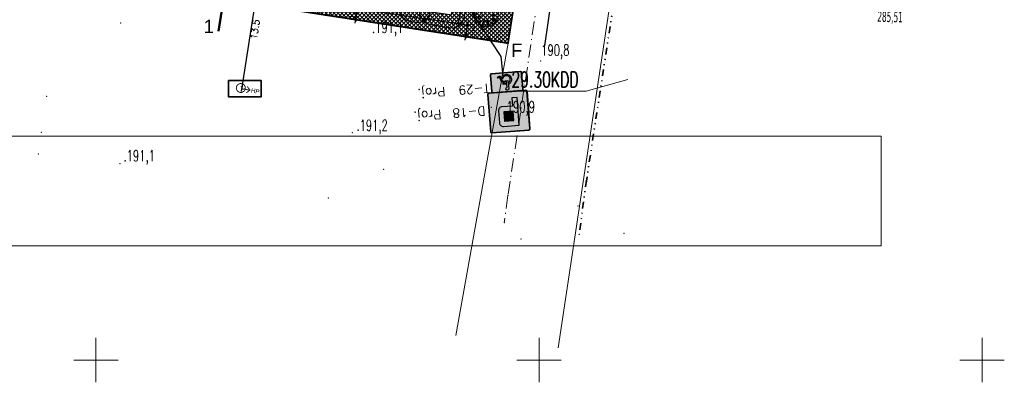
# Model space of a CAD drawing. Header units: metres. Extents: x 5509548 to 5517943, y 5680530 to 5684871.
# Tile 20 of 124: x 5516041 to 5516152, y 5683248 to 5683288. Entities that reach past the tile are written whole.
import ezdxf
from ezdxf import colors
from ezdxf.entities.mleader import LeaderData, LeaderLine
from ezdxf.enums import TextEntityAlignment as Align
from ezdxf.math import Vec2, Vec3

# ---------------------------------------------------------------- set-up
doc = ezdxf.new("R2010")
doc.units = ezdxf.units.M
for name, pattern in [('CENTER', [2, 1.25, -0.25, 0.25, -0.25]), ('L_0_02', [0]), ('L_0_07', [2.25, 0.75, -0.5, 0, -0.5, 0, -0.5]), ('L_0_0A', [2.5, 1.5, -0.5, 0, -0.5])]:
    doc.linetypes.add(name, pattern=pattern)
doc.layers.get('0').update_dxf_attribs({"linetype": 'CONTINUOUS', "lineweight": 18})
doc.layers.get('Defpoints').update_dxf_attribs({"linetype": 'CONTINUOUS'})
for name, color, linetype in [('!rzedne_projektowane_NOWE', 202, 'CONTINUOUS'), ('A-Bilans', 184, 'CONTINUOUS'), ('A-Drogi zjazd', 170, 'CONTINUOUS'), ('A-Granica', 94, 'CENTER'), ('A-Nasadzenia', 7, 'CONTINUOUS'), ('A-Nawierzchnie', 41, 'CONTINUOUS'), ('A-Plac-Zabaw', 81, 'CONTINUOUS'), ('A-Zieleń-Wysoka', 60, 'CONTINUOUS'), ('org', 1, 'CONTINUOUS')]:
    doc.layers.add(name, color=color, linetype=linetype)
for name, color, linetype, lineweight, true_color in [('a-ppoż', 1, 'CONTINUOUS', 35, 0xff0000), ('pzp', 7, 'L_0_07', 35, 0xd200d2), ('wysokosci', 7, 'CONTINUOUS', 25, 0x24e924)]:
    doc.layers.add(name, color=color, linetype=linetype, lineweight=lineweight, true_color=true_color)
for name, color, linetype, lineweight in [('A-Rekraacja', 71, 'CONTINUOUS', 35), ('D-WYMIARY', 7, 'CONTINUOUS', 15), ('EGB_DzialkaEwidencyjna', 7, 'L_0_02', 18), ('linia_zabudowy', 7, 'L_0_0A', 18), ('RR_woda', 160, 'CONTINUOUS', 40), ('siatka', 7, 'CONTINUOUS', 25)]:
    doc.layers.add(name, color=color, linetype=linetype, lineweight=lineweight)
doc.styles.add('GEO-INFO', font='arial.ttf')
doc.styles.get("Standard").update_dxf_attribs({"font": 'simplex.shx'})
doc.styles.add('verdena2', font='verdana.ttf', dxfattribs={"width": 0.5, "height": 0.75})
doc.linetypes.add('FENCELINE2', pattern='A,0.25,-0.1,[132,ltypeshp.shx,S=0.1,R=0,X=-0.1,Y=0],-0.1,1', length=1.45)
doc.dimstyles.get("Standard").update_dxf_attribs({"dimtxt": 0.18, "dimasz": 0.18, "dimexe": 0.18, "dimexo": 0.0625, "dimgap": 0.09, "dimtad": 0, "dimtih": 1, "dimtoh": 1, "dimdec": 4, "dimzin": 0, "dimdsep": 46, "dimtxsty": 'Standard', "dimcen": 0.09, "dimadec": 0, "dimazin": 0, "dimtfac": 1, "dimtdec": 4, "dimtofl": 0, "dimtmove": 0, "dimatfit": 3, "dimfxl": 1, "dimtolj": 1, "dimtzin": 0, "dimarcsym": 0})
picture_1 = doc.add_image_def('image1.tif', size_in_pixel=(3990, 388))

# ---------------------------------------------------------------- blocks, each defined once
blk = doc.blocks.new('L_0_02_2')
at = {"color": 0}
blk.add_point((0, 0), dxfattribs=at)
blk = doc.blocks.new('L_0_02_1')
at = {"color": 0}
blk.add_point((0, 0), dxfattribs=at)
blk = doc.blocks.new('_ARCHTICK')
at = {"color": 0, "linetype": 'ByBlock', "lineweight": -2}
blk.add_line((0, 0), (-1, 0), dxfattribs=at)
blk.add_solid([(0.4, 0.31), (0.31, 0.4), (-0.31, -0.4), (-0.4, -0.31)], dxfattribs=at)
blk = doc.blocks.new('*D439')
at = {"layer": 'D-WYMIARY', "color": 14, "lineweight": -2}
for p, q in [((5516079.53, 5683290.02), (5516079.22, 5683288.01)), ((5516080.44, 5683289.47), (5516079.09, 5683289.68)), ((5516080.25, 5683288.25), (5516078.9, 5683288.46))]:
    blk.add_line(p, q, dxfattribs=at)
at = {"layer": 'Defpoints', "color": 0}
for p in [(5516080.8, 5683289.42), (5516079.28, 5683288.4), (5516080.61, 5683288.2)]:
    blk.add_point(p, dxfattribs=at)
at = {"layer": 'D-WYMIARY', "color": 14, "lineweight": -2, "xscale": 0.5, "yscale": 0.5, "zscale": 0.5}
for p, rotation in [((5516079.28, 5683288.4), 261.2253403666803), ((5516079.47, 5683289.62), 81.22534036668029)]:
    blk.add_blockref('_ARCHTICK', p, dxfattribs=dict(at, rotation=rotation))
at = {"layer": 'D-WYMIARY', "color": 50, "linetype": 'ByBlock', "insert": (5516078.97, 5683289.19), "char_height": 0.75, "attachment_point": 5, "rotation": 81.2253}
blk.add_mtext('\\A1;1.2', dxfattribs=at)
blk = doc.blocks.new('*D440')
at = {"layer": 'D-WYMIARY', "color": 14, "lineweight": -2}
for p, q in [((5516091.23, 5683287.88), (5516092.27, 5683287.72)), ((5516091.96, 5683288.18), (5516091.63, 5683286.09)), ((5516091.03, 5683286.59), (5516092.07, 5683286.43))]:
    blk.add_line(p, q, dxfattribs=at)
at = {"layer": 'Defpoints', "color": 0}
for p in [(5516090.88, 5683287.94), (5516090.68, 5683286.65), (5516091.69, 5683286.49)]:
    blk.add_point(p, dxfattribs=at)
at = {"layer": 'D-WYMIARY', "color": 14, "lineweight": -2, "xscale": 0.5, "yscale": 0.5, "zscale": 0.5}
for p, rotation in [((5516091.89, 5683287.78), 81.22534032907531), ((5516091.69, 5683286.49), 261.2253403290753)]:
    blk.add_blockref('_ARCHTICK', p, dxfattribs=dict(at, rotation=rotation))
at = {"layer": 'D-WYMIARY', "color": 50, "linetype": 'ByBlock', "insert": (5516092.24, 5683287.22), "char_height": 0.75, "attachment_point": 5, "rotation": 81.2253}
blk.add_mtext('\\A1;1.3', dxfattribs=at)
blk = doc.blocks.new('Drzewo-2')
at = {"layer": 'A-Zieleń-Wysoka', "linetype": 'Continuous', "lineweight": 13}
for p, q in [((-0.98, 1.09, 20.48), (-0.86, 1.19, 20.48)), ((-0.86, 1.19, 20.48), (-0.73, 1.27, 20.48)), ((-0.73, 1.27, 20.48), (-0.63, 1.2, 20.48)), ((-0.63, 1.2, 20.48), (-0.57, 1.1, 20.48)), ((-0.55, 1.33, 20.48), (-0.5, 1.33, 20.48)), ((-0.54, 1.23, 20.48), (-0.55, 1.33, 20.48)), ((-0.4, 1.08, 20.48), (-0.54, 1.23, 20.48)), ((-0.5, 1.33, 20.48), (-0.47, 1.26, 20.48)), ((-0.47, 1.26, 20.48), (-0.31, 1.14, 20.48)), ((-0.39, 1.42, 20.48), (-0.28, 1.44, 20.48)), ((-0.33, 1.24, 20.48), (-0.39, 1.42, 20.48)), ((-0.39, 1.26, 20.48), (-0.33, 1.24, 20.48)), ((-0.31, 1.14, 20.48), (-0.39, 1.26, 20.48)), ((-0.28, 1.44, 20.48), (-0.16, 1.46, 20.48)), ((-0.16, 1.46, 20.48), (-0.04, 1.47, 20.48)), ((-0.04, 1.47, 20.48), (0.08, 1.46, 20.48)), ((0.11, 1.42, 20.48), (0.04, 1.28, 20.48)), ((0.04, 1.28, 20.48), (0.09, 1.33, 20.48)), ((0.15, 1.27, 20.48), (0.06, 1.1, 20.48)), ((0.08, 1.46, 20.48), (0.11, 1.42, 20.48)), ((0.09, 1.33, 20.48), (0.15, 1.27, 20.48)), ((0.14, 1.1, 20.48), (0.31, 1.43, 20.48)), ((0.31, 1.43, 20.48), (0.45, 1.39, 20.48)), ((0.45, 1.39, 20.48), (0.58, 1.34, 20.48)), ((0.58, 1.34, 20.48), (0.7, 1.27, 20.48)), ((0.7, 1.27, 20.48), (0.65, 1.05, 20.48)), ((0.68, 0.79, 20.48), (0.91, 1.13, 20.48)), ((0.91, 1.13, 20.48), (0.99, 1.05, 20.48)), ((-1.44, -0.1, 20.48), (-1.44, 0.04, 20.48)), ((-1.44, 0.04, 20.48), (-1.32, 0.04, 20.48)), ((-1.43, 0.22, 20.48), (-1.41, 0.33, 20.48)), ((-1.28, 0.17, 20.48), (-1.43, 0.22, 20.48)), ((-1.41, 0.33, 20.48), (-1.39, 0.44, 20.48)), ((-1.39, 0.44, 20.48), (-1.35, 0.55, 20.48)), ((-1.35, 0.55, 20.48), (-1.06, 0.4, 20.48)), ((-1.34, 0.12, 20.48), (-1.28, 0.17, 20.48)), ((-1.05, 0.08, 20.48), (-1.34, 0.12, 20.48)), ((-1.32, 0.04, 20.48), (-1.27, -0.01, 20.48)), ((-1.27, -0.01, 20.48), (-1.19, 0.08, 20.48)), ((-1.26, 0.75, 20.48), (-1.2, 0.84, 20.48)), ((-1.09, 0.57, 20.48), (-1.26, 0.75, 20.48)), ((-1.2, 0.84, 20.48), (-1.14, 0.93, 20.48)), ((-1.19, 0.08, 20.48), (-1.05, 0.08, 20.48)), ((-1.06, 0.4, 20.48), (-1.15, 0.37, 20.48)), ((-1.15, 0.37, 20.48), (-0.78, 0.29, 20.48)), ((-1.14, 0.93, 20.48), (-1.07, 1.01, 20.48)), ((-0.84, 0.52, 20.48), (-1.09, 0.57, 20.48)), ((-1.07, 1.01, 20.48), (-0.86, 0.97, 20.48)), ((-0.86, 0.97, 20.48), (-0.98, 1.09, 20.48)), ((-0.81, 0.43, 20.48), (-0.84, 0.52, 20.48)), ((-0.72, 0.42, 20.48), (-0.81, 0.43, 20.48)), ((-0.78, 0.29, 20.48), (-0.68, 0.33, 20.48)), ((-0.38, 0.22, 20.48), (-0.72, 0.42, 20.48)), ((-0.68, 0.33, 20.48), (-0.38, 0.22, 20.48)), ((-0.57, 1.1, 20.48), (-0.36, 0.92, 20.48)), ((-0.36, 0.92, 20.48), (-0.4, 1.08, 20.48)), ((0.06, 1.1, 20.48), (0.07, 0.74, 20.48)), ((0.07, 0.74, 20.48), (0.15, 0.82, 20.48)), ((0.15, 0.82, 20.48), (0.14, 1.1, 20.48)), ((0.32, 0.41, 20.48), (0.51, 0.58, 20.48)), ((0.41, 0.58, 20.48), (0.32, 0.41, 20.48)), ((0.55, 0.85, 20.48), (0.41, 0.58, 20.48)), ((0.51, 0.58, 20.48), (0.7, 0.94, 20.48)), ((0.65, 1.05, 20.48), (0.55, 0.85, 20.48)), ((0.7, 0.94, 20.48), (0.68, 0.79, 20.48)), ((1.03, 0.55, 20.48), (0.85, 0.36, 20.48)), ((0.85, 0.36, 20.48), (0.99, 0.44, 20.48)), ((0.96, 0.38, 20.48), (1.2, 0.45, 20.48)), ((0.99, 0.44, 20.48), (0.96, 0.38, 20.48)), ((0.99, 1.05, 20.48), (1.07, 0.96, 20.48)), ((1.11, 0.54, 20.48), (1.03, 0.55, 20.48)), ((1.07, 0.96, 20.48), (1.15, 0.86, 20.48)), ((1.27, 0.66, 20.48), (1.11, 0.54, 20.48)), ((1.41, 0.04, 20.48), (1.11, -0.05, 20.48)), ((1.15, 0.86, 20.48), (1.21, 0.76, 20.48)), ((1.19, 0.39, 20.48), (1.33, 0.49, 20.48)), ((1.2, 0.45, 20.48), (1.19, 0.39, 20.48)), ((1.21, 0.76, 20.48), (1.27, 0.66, 20.48)), ((1.33, 0.49, 20.48), (1.37, 0.38, 20.48)), ((1.37, 0.38, 20.48), (1.39, 0.27, 20.48)), ((1.39, 0.27, 20.48), (1.4, 0.16, 20.48)), ((1.4, 0.16, 20.48), (1.41, 0.04, 20.48)), ((-1.42, -0.23, 20.48), (-1.44, -0.1, 20.48)), ((-1.39, -0.37, 20.48), (-1.42, -0.23, 20.48)), ((-1.01, -0.3, 20.48), (-1.39, -0.37, 20.48)), ((-1.29, -0.61, 20.48), (-0.77, -0.35, 20.48)), ((-1.24, -0.7, 20.48), (-1.29, -0.61, 20.48)), ((-1.17, -0.8, 20.48), (-1.24, -0.7, 20.48)), ((-1.1, -0.88, 20.48), (-1.17, -0.8, 20.48)), ((-1.03, -0.97, 20.48), (-1.1, -0.88, 20.48)), ((-0.77, -0.26, 20.48), (-1.07, -0.36, 20.48)), ((-1.07, -0.36, 20.48), (-1.01, -0.3, 20.48)), ((-0.86, -0.91, 20.48), (-1.03, -0.97, 20.48)), ((-0.62, -0.71, 20.48), (-0.95, -0.87, 20.48)), ((-0.95, -0.87, 20.48), (-0.86, -0.91, 20.48)), ((-0.9, -1.08, 20.48), (-0.72, -0.86, 20.48)), ((-0.81, -1.15, 20.48), (-0.9, -1.08, 20.48)), ((-0.85, -0.47, 20.48), (-0.53, -0.28, 20.48)), ((-0.77, -0.35, 20.48), (-0.85, -0.47, 20.48)), ((-0.81, -0.85, 20.48), (-0.62, -0.71, 20.48)), ((-0.72, -0.86, 20.48), (-0.81, -0.85, 20.48)), ((-0.56, -0.17, 20.48), (-0.8, -0.19, 20.48)), ((-0.8, -0.19, 20.48), (-0.77, -0.26, 20.48)), ((-0.24, -0.13, 20.48), (-0.56, -0.17, 20.48)), ((-0.53, -0.28, 20.48), (-0.47, -0.34, 20.48)), ((-0.34, -1.05, 20.48), (-0.49, -1.31, 20.48)), ((-0.47, -0.24, 20.48), (-0.24, -0.13, 20.48)), ((-0.47, -0.34, 20.48), (-0.47, -0.24, 20.48)), ((-0.28, -0.79, 20.48), (-0.43, -1.05, 20.48)), ((-0.43, -1.05, 20.48), (-0.34, -1.05, 20.48)), ((-0.36, -1.35, 20.48), (-0.26, -1.09, 20.48)), ((-0.31, -1.1, 20.48), (-0.19, -0.77, 20.48)), ((-0.26, -1.09, 20.48), (-0.31, -1.1, 20.48)), ((-0.15, -0.58, 20.48), (-0.28, -0.79, 20.48)), ((-0.19, -0.77, 20.48), (-0.15, -0.58, 20.48)), ((0.06, -0.36, 20.48), (0.13, -0.78, 20.48)), ((0.2, -0.78, 20.48), (0.06, -0.36, 20.48)), ((0.13, -0.78, 20.48), (0.09, -1.12, 20.48)), ((0.09, -1.12, 20.48), (0.14, -1.04, 20.48)), ((0.14, -1.04, 20.48), (0.19, -1.37, 20.48)), ((0.35, -1.04, 20.48), (0.2, -0.78, 20.48)), ((0.25, -1.23, 20.48), (0.35, -1.04, 20.48)), ((0.9, 0, 20.48), (0.51, -0.09, 20.48)), ((0.51, -0.09, 20.48), (0.67, -0.13, 20.48)), ((0.62, -0.84, 20.48), (0.71, -1.07, 20.48)), ((0.82, -1.11, 20.48), (0.62, -0.84, 20.48)), ((0.66, -1, 20.48), (0.7, -1.19, 20.48)), ((0.71, -1.07, 20.48), (0.66, -1, 20.48)), ((0.67, -0.13, 20.48), (0.99, -0.13, 20.48)), ((0.67, -0.45, 20.48), (0.87, -0.72, 20.48)), ((0.81, -0.5, 20.48), (0.67, -0.45, 20.48)), ((1.01, -0.61, 20.48), (0.81, -0.5, 20.48)), ((0.87, -0.72, 20.48), (0.82, -0.62, 20.48)), ((0.82, -0.62, 20.48), (1.11, -0.83, 20.48)), ((0.93, -1.03, 20.48), (0.82, -1.11, 20.48)), ((1.11, -0.05, 20.48), (0.9, 0, 20.48)), ((0.91, -0.59, 20.48), (1.01, -0.61, 20.48)), ((1.16, -0.76, 20.48), (0.91, -0.59, 20.48)), ((1.03, -0.93, 20.48), (0.93, -1.03, 20.48)), ((0.99, -0.13, 20.48), (1.12, -0.18, 20.48)), ((1.11, -0.83, 20.48), (1.03, -0.93, 20.48)), ((1.12, -0.18, 20.48), (1.4, -0.14, 20.48)), ((1.23, -0.65, 20.48), (1.16, -0.76, 20.48)), ((1.29, -0.53, 20.48), (1.23, -0.65, 20.48)), ((1.34, -0.4, 20.48), (1.29, -0.53, 20.48)), ((1.37, -0.27, 20.48), (1.34, -0.4, 20.48)), ((1.4, -0.14, 20.48), (1.37, -0.27, 20.48)), ((-0.71, -1.21, 20.48), (-0.81, -1.15, 20.48)), ((-0.6, -1.26, 20.48), (-0.71, -1.21, 20.48)), ((-0.49, -1.31, 20.48), (-0.6, -1.26, 20.48)), ((-0.22, -1.37, 20.48), (-0.36, -1.35, 20.48)), ((-0.09, -1.38, 20.48), (-0.22, -1.37, 20.48)), ((0.05, -1.38, 20.48), (-0.09, -1.38, 20.48)), ((0.19, -1.37, 20.48), (0.05, -1.38, 20.48)), ((0.35, -1.34, 20.48), (0.25, -1.23, 20.48)), ((0.47, -1.3, 20.48), (0.35, -1.34, 20.48)), ((0.59, -1.25, 20.48), (0.47, -1.3, 20.48)), ((0.7, -1.19, 20.48), (0.59, -1.25, 20.48))]:
    blk.add_line(p, q, dxfattribs=at)
blk = doc.blocks.new('*D449')
at = {"layer": 'D-WYMIARY', "color": 14, "lineweight": -2}
for p, q in [((5516066.43, 5683280.28), (5516068.62, 5683294.45)), ((5516068.78, 5683294.03), (5516068.94, 5683294)), ((5516066.7, 5683280.64), (5516066.86, 5683280.61))]:
    blk.add_line(p, q, dxfattribs=at)
at = {"layer": 'Defpoints', "color": 0}
for p in [(5516068.42, 5683294.08), (5516068.56, 5683294.06), (5516066.35, 5683280.69)]:
    blk.add_point(p, dxfattribs=at)
at = {"layer": 'D-WYMIARY', "color": 14, "lineweight": -2, "xscale": 0.5, "yscale": 0.5, "zscale": 0.5}
for p, rotation in [((5516068.56, 5683294.06), 81.18385189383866), ((5516066.49, 5683280.67), 261.1838518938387)]:
    blk.add_blockref('_ARCHTICK', p, dxfattribs=dict(at, rotation=rotation))
at = {"layer": 'D-WYMIARY', "color": 50, "linetype": 'ByBlock', "insert": (5516067.95, 5683287.3), "char_height": 0.75, "attachment_point": 5, "rotation": 81.1839}
blk.add_mtext('\\A1;13.5', dxfattribs=at)
blk = doc.blocks.new('T-29')
at = {"true_color": 0x000000}
h = blk.add_hatch(color=18, dxfattribs=at)
h.dxf.hatch_style = 1
h.paths.add_polyline_path([(-360, 402), (-360, 30, 0.414214), (-330, 0), (330, 0, 0.414214), (360, 30), (360, 402, 0.414214), (330, 432), (-330, 432, 0.414214)])
h.paths.add_polyline_path([(-350, 108), (-350, 30, 0.414214), (-330, 10), (330, 10, 0.414214), (350, 30), (350, 402, 0.414214), (330, 422), (-330, 422, 0.414214), (-350, 402), (-350, 270), (-350, 250), (-350, 181)], flags=16)
h.paths.add_polyline_path([(-17, 106), (93, 106, 0.379381), (131, 72, 0.379381), (170, 106), (189, 106), (266, 158), (266, 248), (189, 299), (-17, 299), (-94, 260), (-94, 145)], flags=0)
h.paths.add_polyline_path([(-4, 248), (-4, 112), (-1, 112), (-1, 244), (71, 244), (71, 112), (74, 112), (74, 248)], flags=0)
h.paths.add_polyline_path([(100, 196), (100, 248), (202, 248), (202, 196)], flags=0)
at = {"true_color": 0xffffff}
h = blk.add_hatch(color=7, dxfattribs=at)
h.dxf.hatch_style = 1
h.paths.add_polyline_path([(-350, 402), (-350, 30, 0.414214), (-330, 10), (330, 10, 0.414214), (350, 30), (350, 402, 0.414214), (330, 422), (-330, 422, 0.414214)])
h.paths.add_polyline_path([(-36, 364), (-28, 183), (88, 183), (138, 62), (193, 90), (185, 113), (152, 95), (104, 211), (-1, 211), (-1, 231), (80, 231), (78, 260), (-2, 260), (-7, 331, 1.202075), (-15, 394, 0.339014)], flags=16)
h.paths.add_polyline_path([(-114, 148, 0.1967), (-83, 71, 0.532888), (106, 106), (108, 109), (93, 142, -0.072381), (72, 105, -0.092609), (45, 81, -0.508024), (-84, 135, -0.240247), (-64, 215, -0.112757), (-47, 227), (-41, 230), (-43, 264, 0.203311), (-99, 215, 0.112737)], flags=16)
at = {"true_color": 0x000000}
h = blk.add_hatch(color=18, dxfattribs=at)
h.dxf.hatch_style = 1
h.paths.add_polyline_path([(-36, 364), (-28, 183), (88, 183), (138, 62), (193, 90), (185, 113), (152, 95), (104, 211), (-1, 211), (-1, 231), (80, 231), (78, 260), (-2, 260), (-7, 331, 1.202075), (-15, 394, 0.339014)])
h.paths.add_polyline_path([(-114, 148, 0.1967), (-83, 71, 0.532888), (106, 106), (108, 109), (93, 142, -0.072381), (72, 105, -0.092609), (45, 81, -0.508024), (-84, 135, -0.240247), (-64, 215, -0.112757), (-47, 227), (-41, 230), (-43, 264, 0.203311), (-99, 215, 0.112737)])
at = {"color": 18, "true_color": 0x000000}
blk.add_lwpolyline([(-330, 0), (330, 0, 0.414214), (360, 30), (360, 402, 0.414214), (330, 432), (-330, 432, 0.414214), (-360, 402), (-360, 30, 0.414214)], format="xyb", close=True, dxfattribs=at)
at = {"color": 7, "true_color": 0xffffff}
blk.add_lwpolyline([(-330, 10), (330, 10, 0.414214), (350, 30), (350, 402, 0.414214), (330, 422), (-330, 422, 0.414214), (-350, 402), (-350, 30, 0.414214), (-330, 10)], format="xyb", close=True, dxfattribs=at)
at = {"color": 18, "lineweight": 30, "true_color": 0x000000}
for points in [[(93, 142), (108, 109), (106, 106, -0.532888), (-83, 71, -0.1967), (-114, 148, -0.112737), (-99, 215, -0.203311), (-43, 264), (-41, 230), (-47, 227, 0.112757), (-64, 215, 0.240247), (-84, 135, 0.508024), (45, 81, 0.092609), (72, 105, 0.072381), (93, 142)], [(-7, 331), (-2, 260), (78, 260), (80, 231), (-1, 231), (-1, 211), (104, 211), (152, 95), (185, 113), (193, 90), (138, 62), (88, 183), (-28, 183), (-36, 364, -0.339014), (-15, 394, -1.202075), (-7, 331)]]:
    blk.add_lwpolyline(points, format="xyb", close=True, dxfattribs=at)
blk = doc.blocks.new('P_Opis_Pionowe')
at = {"flags": 1}
for tag, p in [('Wielkość', (0, -1.2)), ('Odblaskowość', (0, -2.4)), ('Dodatkowe', (0, -3.6))]:
    blk.add_attdef(tag, p, '', height=1, dxfattribs=at)
for tag, p in [('Symbol', (0, 0)), ('Stan', (5, 0))]:
    blk.add_attdef(tag, p, '', height=1)
blk = doc.blocks.new('D-18')
at = {"true_color": 0xffffff}
h = blk.add_hatch(color=7, dxfattribs=at)
h.dxf.hatch_style = 1
h.paths.add_polyline_path([(-450, 30, 0.414214), (-420, 0), (0, 0), (420, 0, 0.414214), (450, 30), (450, 870, 0.414214), (420, 900), (-420, 900, 0.414214), (-450, 870)])
h.paths.add_polyline_path([(-441, 30, 0.414214), (-420, 9), (420, 9, 0.414214), (441, 30), (441, 870, 0.414214), (420, 891), (-420, 891, 0.414214), (-441, 870)], flags=16)
h.paths.add_polyline_path([(-390, 240), (-390, 795), (-240, 795), (-240, 613), (90, 613), (90, 878), (293, 878), (293, 22), (90, 22), (90, 422), (-240, 422), (-240, 240)], flags=0)
h.paths.add_polyline_path([(-382, 248), (-382, 788), (-247, 788), (-247, 613), (-247, 248)], flags=0)
h = blk.add_hatch(color=5)
h.dxf.hatch_style = 1
h.paths.add_polyline_path([(-441, 30, 0.414214), (-420, 9), (420, 9, 0.414214), (441, 30), (441, 870, 0.414214), (420, 891), (-420, 891, 0.414214), (-441, 870)])
h.paths.add_polyline_path([(-209, 772), (-209, 148), (-93, 147), (-93, 330), (149, 330, 0.414214), (233, 414), (233, 688, 0.414244), (149, 772)], flags=16)
h.paths.add_polyline_path([(-93, 658), (-93, 446), (107, 445), (107, 445, 0.000162), (107, 445, 0.414214), (117, 456), (117, 647, 0.425229), (107, 658)], flags=0)
h = blk.add_hatch(color=7, dxfattribs=at)
h.dxf.hatch_style = 1
h.paths.add_polyline_path([(-209, 772), (-209, 148), (-93, 147), (-93, 330), (149, 330, 0.414214), (233, 414), (233, 688, 0.414244), (149, 772)])
h.paths.add_polyline_path([(-93, 658), (-93, 446), (107, 445), (107, 445, 0.000162), (107, 445, 0.414214), (117, 456), (117, 647, 0.425229), (107, 658)], flags=16)
h = blk.add_hatch(color=5)
h.dxf.hatch_style = 1
h.paths.add_polyline_path([(-93, 658), (-93, 446), (107, 445), (107, 445, 0.000162), (107, 445, 0.414214), (117, 456), (117, 647, 0.425229), (107, 658)])
at = {"color": 7, "true_color": 0xffffff}
for points in [[(-420, 0), (420, 0, 0.414214), (450, 30), (450, 870, 0.414214), (420, 900), (-420, 900, 0.414214), (-450, 870), (-450, 30, 0.414214)], [(-420, 9), (420, 9, 0.414214), (441, 30), (441, 870, 0.414214), (420, 891), (-420, 891, 0.414214), (-441, 870), (-441, 30, 0.414214), (-420, 9)], [(233, 414), (233, 688, 0.414244), (149, 772), (-209, 772), (-209, 148), (-93, 147), (-93, 330), (149, 330, 0.414214)], [(107, 445, 0.414404), (117, 456), (117, 647, 0.425229), (107, 658), (-93, 658), (-93, 446), (107, 445)]]:
    blk.add_lwpolyline(points, format="xyb", close=True, dxfattribs=at)

msp = doc.modelspace()

# ---------------------------------------------------------------- hatches: boundary and pattern name
at = {"layer": 'A-Nawierzchnie', "linetype": 'ByBlock', "true_color": 0xb7e0ab, "transparency": 33554687}
h = msp.add_hatch(dxfattribs=at)
h.set_pattern_fill('ANSI37', color=9, scale=0.1, style=0)
h.set_pattern_definition([(45, (615.27432, 129.31925), (-0.224506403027, 0.224506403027), []), (135, (615.27432, 129.31925), (-0.224506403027, -0.224506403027), [])])
h.paths.add_polyline_path([(5516099.664, 5683319.51), (5516093.181, 5683320.492, 0.0240083), (5516090.889, 5683320.728), (5516071.667, 5683321.776, -0.0248472), (5516069.296, 5683322.023), (5516062.303, 5683323.109, -0.3638267), (5516061.033, 5683324.559), (5516063.231, 5683324.231), (5516064.491, 5683332.647), (5516062.295, 5683332.975), (5516065.443, 5683353.379, 0.4142136), (5516062.934, 5683356.801), (5516050.09, 5683358.776, 0.4141947), (5516046.669, 5683356.267), (5516042.257, 5683327.599, 0.4142318), (5516044.766, 5683324.178), (5516053.344, 5683322.858, -0.020079), (5516053.58, 5683322.812), (5516052.669, 5683316.936), (5516054.151, 5683316.706), (5516053.921, 5683315.224), (5516046.954, 5683316.304), (5516046.534, 5683313.591), (5516044.962, 5683313.835), (5516043.962, 5683307.382), (5516045.533, 5683307.139), (5516044.093, 5683297.855), (5516044.241, 5683297.832), (5516044.011, 5683296.349), (5516069.872, 5683292.338), (5516070.102, 5683293.821), (5516070.25, 5683293.798), (5516071.69, 5683303.082), (5516073.261, 5683302.838), (5516074.262, 5683309.291), (5516072.691, 5683309.535), (5516073.112, 5683312.247), (5516066.145, 5683313.328), (5516066.375, 5683314.81), (5516068.141, 5683314.536), (5516068.713, 5683314.453), (5516069.444, 5683314.362), (5516070.422, 5683314.267), (5516071.256, 5683314.211), (5516075.586, 5683313.975), (5516074.85, 5683300.465), (5516082.257, 5683299.38), (5516080.797, 5683289.416), (5516090.875, 5683287.94), (5516092.61, 5683299.784), (5516076.426, 5683302.154), (5516076.853, 5683309.98), (5516087.949, 5683309.371), (5516088.305, 5683315.861), (5516090.617, 5683315.735, -0.0240083), (5516092.431, 5683315.549), (5516098.599, 5683314.614), (5516098.319, 5683313.307), (5516091.994, 5683314.283), (5516090.391, 5683303.903), (5516099.094, 5683302.561), (5516096.497, 5683285.747), (5516069.795, 5683289.868), (5516048.343, 5683290.099), (5516034.966, 5683291.964), (5516037.043, 5683305.716), (5516039.999, 5683324.309), (5516043.122, 5683343.076), (5516045.797, 5683360.442), (5516068.333, 5683356.976), (5516067.98, 5683322.477), (5516099.93, 5683320.736)])
at = {"layer": 'A-Nawierzchnie', "linetype": 'ByBlock', "true_color": 0x6f8466, "transparency": 33554687}
h = msp.add_hatch(dxfattribs=at)
h.set_pattern_fill('ANSI37', color=8, scale=0.1, style=0)
h.set_pattern_definition([(45, (0, 0), (-0.224506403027, 0.224506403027), []), (135, (0, 0), (-0.224506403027, -0.224506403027), [])])
h.paths.add_polyline_path([(5516083.094, 5683300.268), (5516082.402, 5683300.37), (5516082.532, 5683301.26), (5516092.61, 5683299.784), (5516090.875, 5683287.94), (5516080.797, 5683289.416), (5516082.257, 5683299.38), (5516083.147, 5683299.25), (5516081.818, 5683290.177), (5516090.115, 5683288.961), (5516091.589, 5683299.024)])

# ---------------------------------------------------------------- linework, layer by layer
for p in [(5516052.788, 5683288.027), (5516100.162, 5683283.744), (5516044.44, 5683279.76), (5516094.601, 5683278.507), (5516043.84, 5683275.69), (5516078.94, 5683275.662), (5516043.51, 5683273.26), (5516052.7, 5683272.149), (5516082.458, 5683271.522), (5516105.3, 5683269.94), (5516105.34, 5683270.29), (5516076.232, 5683268.294), (5516096.491, 5683268.599), (5516104.4, 5683267.4), (5516096.08, 5683265.49), (5516097.954, 5683263.68), (5516104.53, 5683264.18), (5516109.6, 5683264.3)]:
    msp.add_point(p)
at = {"layer": 'A-Drogi zjazd', "linetype": 'ByBlock'}
msp.add_line((5516104.322, 5683310.727), (5516100.618, 5683285.443), dxfattribs=at)
at = {"layer": 'A-Granica', "lineweight": 13, "ltscale": 2}
msp.add_lwpolyline([(5516043.122, 5683343.076, 0.2, 0.2, 0), (5516045.797, 5683360.442, 0.2, 0.2, 0), (5516068.333, 5683356.976, 0.2, 0.2, 0), (5516067.98, 5683322.477, 0.2, 0.2, 0), (5516099.93, 5683320.736, 0.2, 0.2, 0), (5516098.319, 5683313.307, 0.2, 0.2, 0), (5516091.994, 5683314.283, 0.2, 0.2, 0), (5516090.391, 5683303.903, 0.2, 0.2, 0), (5516099.094, 5683302.561, 0.2, 0.2, 0), (5516096.497, 5683285.747, 0.2, 0.2, 0), (5516069.795, 5683289.868, 0.2, 0.2, 0), (5516048.343, 5683290.099, 0.2, 0.2, 0), (5516034.966, 5683291.964, 0.2, 0.2, 0), (5516037.043, 5683305.716, 0.2, 0.2, 0), (5516039.999, 5683324.309, 0.2, 0.2, 0)], format="xyseb", close=True, dxfattribs=at)
at = {"layer": 'A-Nasadzenia', "linetype": 'ByBlock', "lineweight": 50}
msp.add_line((5516063.829, 5683287.09), (5516069.842, 5683325.86), dxfattribs=at)
at = {"layer": 'A-Plac-Zabaw', "linetype": 'ByBlock'}
msp.add_lwpolyline([(5516082.532, 5683301.26), (5516092.61, 5683299.784), (5516090.875, 5683287.94), (5516080.797, 5683289.416)], close=True, dxfattribs=at)
msp.add_lwpolyline([(5516083.094, 5683300.268), (5516082.402, 5683300.37), (5516082.532, 5683301.26), (5516092.61, 5683299.784), (5516092.61, 5683299.784), (5516090.875, 5683287.94), (5516080.797, 5683289.416), (5516082.257, 5683299.38), (5516083.147, 5683299.25), (5516081.818, 5683290.177), (5516090.115, 5683288.961), (5516091.589, 5683299.024), (5516083.094, 5683300.268)], dxfattribs=at)
at = {"layer": 'A-Plac-Zabaw', "ltscale": 0.1}
for points in [[(5516086.505, 5683291.13), (5516085.897, 5683291.219, 0.4142136), (5516084.196, 5683289.952), (5516084.191, 5683289.92, 0.4142136), (5516085.457, 5683288.218), (5516086.066, 5683288.129, 0.4142136), (5516087.767, 5683289.396), (5516087.772, 5683289.428, 0.4142136)], [(5516089.327, 5683287.584), (5516089.882, 5683287.503, 0.4142136), (5516091.583, 5683288.77), (5516091.717, 5683289.682, 0.434465), (5516090.348, 5683291.395, 0.2809172), (5516088.893, 5683290.824), (5516088.232, 5683290.921, 0.4142136), (5516086.53, 5683289.654), (5516086.515, 5683289.55, 0.4142136), (5516087.782, 5683287.849), (5516088.805, 5683287.699, 0.0898261)]]:
    msp.add_lwpolyline(points, format="xyb", close=True, dxfattribs=at)
at = {"layer": 'a-ppoż', "linetype": 'ByBlock'}
msp.add_lwpolyline([(5516064.954, 5683281.544), (5516068.631, 5683281.544), (5516068.631, 5683279.686), (5516064.954, 5683279.686)], close=True, dxfattribs=at)
at = {"layer": 'A-Rekraacja', "color": 250, "linetype": 'FENCELINE2', "lineweight": 25, "ltscale": 2}
msp.add_lwpolyline([(5516082.402, 5683300.37), (5516082.532, 5683301.26), (5516092.61, 5683299.784), (5516090.875, 5683287.94), (5516080.797, 5683289.416), (5516082.257, 5683299.38)], dxfattribs=at)
at = {"layer": 'EGB_DzialkaEwidencyjna', "linetype": 'CONTINUOUS', "lineweight": 18}
for p, q in [((5516125.496, 5683406.236), (5516102.139, 5683251.375)), ((5516099.094, 5683302.561), (5516096.497, 5683285.747)), ((5516096.497, 5683285.747), (5516069.795, 5683289.868)), ((5516096.497, 5683285.747), (5516090.62, 5683252.764))]:
    msp.add_line(p, q, dxfattribs=at)
at = {"layer": 'linia_zabudowy', "lineweight": 18, "flags": 128}
for points in [[(5516053.254, 5683410.455), (5516116.364, 5683399.685), (5516096.491, 5683268.599)], [(5516096.491, 5683268.599), (5516096.08, 5683265.49)]]:
    msp.add_lwpolyline(points, dxfattribs=at)
at = {"layer": 'pzp', "lineweight": 35, "flags": 128}
for points in [[(5516105.3, 5683269.94), (5516118.34, 5683355.01), (5516124.89, 5683399.99), (5516119.7, 5683406.7), (5516119.29, 5683407.21), (5516068.32, 5683415.87), (5516046.82, 5683419.31)], [(5516105.34, 5683270.29), (5516104.53, 5683264.18)]]:
    msp.add_lwpolyline(points, dxfattribs=at)
at = {"layer": 'pzp', "color": 18, "linetype": 'Continuous', "lineweight": 13, "true_color": 0x000000, "flags": 128}
msp.add_lwpolyline([(5516096.88, 5683280.332), (5516105.324, 5683280.332), (5516110.03, 5683281.66)], dxfattribs=at)
at = {"layer": 'RR_woda', "const_width": 0.1}
msp.add_lwpolyline([(5516066.261, 5683280.197, 1), (5516066.43, 5683281.19, 1)], format="xyb", close=True, dxfattribs=at)
for points in [[(5516067.373, 5683280.448), (5516066.883, 5683280.528)], [(5516067.081, 5683280.854), (5516067.373, 5683280.448), (5516066.967, 5683280.156)]]:
    msp.add_lwpolyline(points, dxfattribs=at)
at = {"layer": 'siatka', "color": 18, "linetype": 'Continuous', "lineweight": 13, "true_color": 0x000000, "flags": 128}
for points in [[(5516050, 5683247.5), (5516050, 5683252.5)], [(5516100, 5683247.5), (5516100, 5683252.5)], [(5516150, 5683247.5), (5516150, 5683252.5)], [(5516047.5, 5683250), (5516052.5, 5683250)], [(5516097.5, 5683250), (5516102.5, 5683250)], [(5516147.5, 5683250), (5516152.5, 5683250)]]:
    msp.add_lwpolyline(points, dxfattribs=at)

# ---------------------------------------------------------------- block references
at = {"layer": 'A-Zieleń-Wysoka', "linetype": 'ByBlock'}
msp.add_blockref('Drzewo-2', (5516094.015, 5683288.982, -20.48), dxfattribs=at)
at = {"layer": 'EGB_DzialkaEwidencyjna', "color": 18, "linetype": 'Continuous', "true_color": 0x000000, "xscale": 0.5, "yscale": 0.5, "zscale": 0.5}
for name, rotation in [('L_0_02_2', 81.22), ('L_0_02_1', 171.23)]:
    msp.add_blockref(name, (5516096.497, 5683285.747), dxfattribs=dict(at, rotation=rotation))
at = {"layer": 'org', "linetype": 'ByBlock', "xscale": 0.004999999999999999, "yscale": 0.004999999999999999, "zscale": 0.004999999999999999, "rotation": 184.4536247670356}
for name, p in [('T-29', (5516096.254, 5683282.421)), ('D-18', (5516096.422, 5683280.268))]:
    msp.add_blockref(name, p, dxfattribs=at)
at = {"layer": 'org', "linetype": 'ByBlock', "rotation": 184.4536247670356}
for p, values in [((5516094.364, 5683281.191), {'Symbol': 'T-29', 'Stan': 'Proj.'}), ((5516093.91, 5683278.614), {'Symbol': 'D-18', 'Stan': 'Proj.'})]:
    msp.add_blockref('P_Opis_Pionowe', p, dxfattribs=at).add_auto_attribs(values)

# ---------------------------------------------------------------- texts
at = {"layer": '!rzedne_projektowane_NOWE', "insert": (5516138.196, 5683289.375), "char_height": 1.2, "width": 25.41749, "attachment_point": 1, "rotation": 358.16432, "style": 'verdena2'}
msp.add_mtext('285,51', dxfattribs=at)
at = {"layer": 'A-Bilans', "linetype": 'ByBlock', "char_height": 1.5, "width": 2.44542, "attachment_point": 1, "style": 'GEO-INFO'}
for s, insert in [('1', (5516062.14, 5683288.382, -10.3)), ('F', (5516096.831, 5683285.694, -10.3))]:
    msp.add_mtext(s, dxfattribs=dict(at, insert=insert))
at = {"layer": 'pzp', "linetype": 'Continuous', "lineweight": 35, "width": 0.66}
msp.add_text('29.30KDD', height=1.75, dxfattribs=at).set_placement((5516096.88, 5683282.52), align=Align.TOP_LEFT)
at = {"layer": 'RR_woda', "insert": (5516067.553, 5683280.693), "char_height": 0.5, "width": 1.84347, "attachment_point": 1, "rotation": 347.66226, "style": 'GEO-INFO'}
msp.add_mtext('HP', dxfattribs=at)
at = {"layer": 'wysokosci', "lineweight": 25, "width": 0.66}
for s, p in [('.191,1', (5516081.15, 5683288.15)), ('190,8', (5516100.24, 5683285.59)), ('.190,9', (5516096, 5683279.19)), ('.191,2', (5516079.4, 5683277.11)), ('.191,1', (5516053.11, 5683273.68))]:
    msp.add_text(s, height=1.25, dxfattribs=at).set_placement(p, align=Align.TOP_LEFT)

# ---------------------------------------------------------------- dimensions: what is measured, and where the dimension line sits
at = {"layer": 'D-WYMIARY'}
dim = msp.add_aligned_dim(p1=(5516066.346, 5683280.694), p2=(5516068.422, 5683294.081), distance=-0.143, dimstyle='Standard', override={"dimtxt": 0.75, "dimasz": 0.5, "dimexe": 0.38, "dimexo": 0.3625, "dimgap": 0.05, "dimtad": 2, "dimtih": 0, "dimdec": 1, "dimblk": 'ARCHTICK', "dimblk1": 'ARCHTICK', "dimblk2": 'ARCHTICK', "dimdle": 0.4, "dimclrd": 14, "dimclre": 14, "dimclrt": 50, "dimtvp": 0.3}, dxfattribs=at)
dim.commit()
dim.dimension.update_dxf_attribs({"geometry": '*D449', "text_midpoint": (5516067.945, 5683287.3)})
for base, p1, p2, picture, middle in [((5516079.278, 5683288.405), (5516080.797, 5683289.416), (5516080.609, 5683288.199), '*D439', (5516079.39, 5683289.128)), ((5516091.694, 5683286.488), (5516090.875, 5683287.94), (5516090.675, 5683286.645), '*D440', (5516091.818, 5683287.289))]:
    dim = msp.add_linear_dim(base=base, p1=p1, p2=p2, angle=261.22534, dimstyle='Standard', override={"dimtxt": 0.75, "dimasz": 0.5, "dimexe": 0.38, "dimexo": 0.3625, "dimgap": 0.05, "dimtad": 2, "dimtih": 0, "dimdec": 1, "dimblk": 'ARCHTICK', "dimblk1": 'ARCHTICK', "dimblk2": 'ARCHTICK', "dimdle": 0.4, "dimclrd": 14, "dimclre": 14, "dimclrt": 50, "dimtvp": 0.3}, dxfattribs=at)
    dim.commit()
    dim.dimension.update_dxf_attribs({"geometry": picture, "text_midpoint": middle, "dimtype": 161})

# ---------------------------------------------------------------- pictures from other files: only their frames are drawn
image = msp.add_image(picture_1, insert=(5516012.161, 5683262.906), size_in_units=(126.429, 12.339))
image.dxf.flags = 15

# ---------------------------------------------------------------- leaders
at = {"layer": 'org', "linetype": 'ByBlock'}
ml = msp.add_multileader_mtext('Standard', dxfattribs=at)
ml.set_content('')
ml.set_leader_properties()
ml.build(insert=Vec2(0, 0))
ml.multileader.update_dxf_attribs({"has_dogleg": 0, "text_right_attachment_type": 6, "dogleg_length": 0.36, "arrow_head_size": 0})
ctx = ml.context
ctx.base_point, ctx.char_height, ctx.arrow_head_size, ctx.landing_gap_size, ctx.plane_origin, ctx.plane_x_axis, ctx.plane_y_axis = Vec3(5516095.887, 5683282.393), 0.18, 0, 0.09, Vec3(-3106245.055, 5666210.727), Vec3(0.7598801, -0.6500633), Vec3(0.6500633, 0.7598801)
ctx.right_attachment = 6
notes = []
notes.append((ctx, [(0, (1, 1, 0), (5516096.16, 5683282.159), (-0.7598801, 0.6500633), 0.36, [(0, [(5516078.684, 5683310.803), (5516078.774, 5683310.141), (5516095.689, 5683284.254)], 256, [])])]))
ctx.mtext, ml.multileader.dxf.content_type = None, 0
for ctx, leaders in notes:
    for number, flags, end, landing, length, lines in leaders:
        leader = LeaderData()
        leader.index, (leader.has_last_leader_line, leader.has_dogleg_vector, leader.attachment_direction) = number, flags
        leader.last_leader_point, leader.dogleg_vector, leader.dogleg_length = Vec3(end), Vec3(landing), length
        for number, points, colour, breaks in lines:
            line = LeaderLine()
            line.index, line.vertices, line.color, line.breaks = number, Vec3.list(points), colors.encode_raw_color(colour), breaks
            leader.lines.append(line)
        ctx.leaders.append(leader)

doc.saveas('drawing.dxf')
